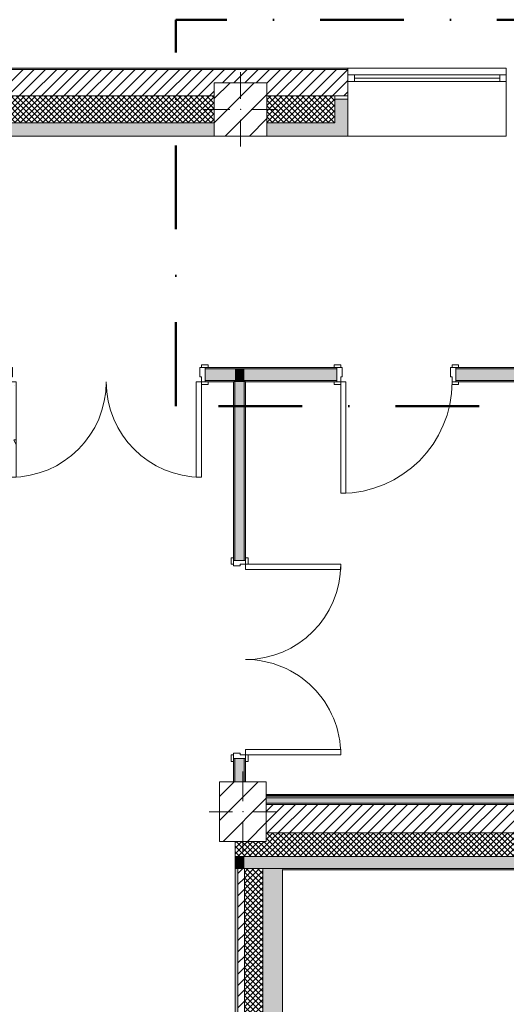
# Model space of a CAD drawing. Header units: millimetres. Extents: x -28277 to 305935, y -19284 to 4746.
# Tile 151 of 256: x 154748 to 158436, y -2719 to 4746. Entities that reach past the tile are written whole.
import ezdxf

# ---------------------------------------------------------------- set-up
doc = ezdxf.new("R2010")
doc.units = ezdxf.units.MM
doc.header["$MEASUREMENT"] = 0
doc.linetypes.add('Punto & Rayas', pattern=[1340.555525, 635, -352.777778, 0, -352.777747])
doc.linetypes.add('Wipeout_Contour', pattern=[1000, 0, -1000])
for name, color, linetype, lineweight, true_color in [('01_2D_Ambit_Pluma_Nº__242', 7, 'Continuous', 50, 0xfb0013), ('12_FAÇ_Façana_Pluma_Nº__102', 7, 'Continuous', 5, 0xcccccc), ('12_FAÇ_Façana_Pluma_Nº__174', 7, 'Continuous', 13, 0xe4ad2c), ('12_FAÇ_Façana_Pluma_Nº__176', 7, 'Continuous', 15, 0x93a0c6), ('12_FAÇ_Façana_Pluma_Nº__43', 7, 'Continuous', 5, 0xa4a4a6), ('Nuevo_08_E_Envans secs_Pluma_Nº__102', 7, 'Continuous', 5, 0xcccccc), ('Nuevo_08_E_Envans secs_Pluma_Nº__171', 171, 'Continuous', 13, 0xaaaaff), ('Nuevo_08_E_Envans secs_Pluma_Nº__177', 7, 'Continuous', 15, 0xf7e046), ('Puertas Archicad_Pluma_Nº__3', 7, 'Continuous', 5, 0xa4a4a4), ('Ventanas Archicad_Pluma_Nº__23', 7, 'Continuous', 5, 0xa4a4a6), ('Ventanas Archicad_Pluma_Nº__3', 7, 'Continuous', 5, 0xa4a4a4), ('Ventanas Archicad_Pluma_Nº__43', 7, 'Continuous', 5, 0xa4a4a6)]:
    doc.layers.add(name, color=color, linetype=linetype, lineweight=lineweight, true_color=true_color)
for name, color, linetype in [('10_ESTR_Pilars', 7, 'Continuous'), ('12_FAÇ_Façana', 7, 'Continuous'), ('Nuevo_08_E_Envans secs', 7, 'Continuous'), ('Puertas Archicad', 7, 'Continuous'), ('Ventanas Archicad', 7, 'Continuous')]:
    doc.layers.add(name, color=color, linetype=linetype)
for name, color, linetype, lineweight in [('10_ESTR_Pilars_Pluma_Nº__20', 1, 'Continuous', 5), ('10_ESTR_Pilars_Pluma_Nº__28', 7, 'Continuous', 20), ('10_ESTR_Pilars_Pluma_Nº__42', 8, 'Continuous', 25), ('12_FAÇ_Façana_Pluma_Nº__2', 8, 'Continuous', 5), ('12_FAÇ_Façana_Pluma_Nº__7', 7, 'Continuous', 5), ('Nuevo_08_E_Envans secs_Pluma_Nº__1', 7, 'Continuous', 5), ('Puertas Archicad_Pluma_Nº__1', 7, 'Continuous', 5), ('Puertas Archicad_Pluma_Nº__7', 7, 'Continuous', 5), ('Ventanas Archicad_Pluma_Nº__7', 7, 'Continuous', 5)]:
    doc.layers.add(name, color=color, linetype=linetype, lineweight=lineweight)
pattern_1 = [(45, (184431.643, 0), (-42.42641, 42.42641), [])]
pattern_2 = [(45, (184431.643, 0), (-21.213203, 21.213203), []), (135, (184431.643, 0), (21.213203, 21.213203), [])]
pattern_3 = [(0, (0, 0), (0, 1558.8), [97.5, -802.5]), (0, (450, 779.4), (0, 1558.8), [97.5, -802.5]), (60, (0, 0), (-1350, 779.4), [97.5, -802.5]), (60, (900, 0), (-1350, 779.4), [97.5, -802.5]), (120, (97.5, 0), (1350, 779.4), [97.5, -802.5]), (120, (997.5, 0), (1350, 779.4), [97.5, -802.5]), (0, (0, 150), (0, 300), [0, -300, 0, -450]), (45, (150, 150), (-212.13, 212.13), [0, -225, 0, -375])]
pattern_4 = [(45, (184431.64, 0), (-367.6955, 367.6955), [390, -130]), (45, (184431.64, 367.7), (-367.6955, 367.6955), [390, -130])]
pattern_5 = [(45, (184431.64, 0), (-91.9239, 91.9239), [])]

# ---------------------------------------------------------------- blocks, each defined once
blk = doc.blocks.new('Ventana Vertical Multi-Faja 27_4')
at = {"layer": 'Ventanas Archicad_Pluma_Nº__23', "color": 253, "linetype": 'Continuous', "lineweight": 5, "true_color": 0xa4a4a6}
for p, q in [((-600, 0), (-550, 0)), ((-550, 0), (-550, -50)), ((550, -50), (550, 0)), ((550, 0), (600, 0)), ((-550, -50), (-600, -50)), ((600, -50), (550, -50))]:
    blk.add_line(p, q, dxfattribs=at)
at = {"layer": 'Ventanas Archicad_Pluma_Nº__3', "color": 253, "linetype": 'Continuous', "lineweight": 5, "true_color": 0xa4a4a4}
for p, q in [((-600, 50), (600, 50)), ((-550, 0), (550, 0)), ((-550, -25), (550, -25)), ((550, -50), (-550, -50)), ((-600, -465), (600, -465))]:
    blk.add_line(p, q, dxfattribs=at)
at = {"layer": 'Ventanas Archicad_Pluma_Nº__43', "color": 253, "linetype": 'Continuous', "lineweight": 5, "true_color": 0xa4a4a6}
for p, q in [((-600, -160), (-600, -185)), ((600, -160), (600, -185))]:
    blk.add_line(p, q, dxfattribs=at)
at = {"layer": 'Ventanas Archicad_Pluma_Nº__7', "color": 7, "linetype": 'Continuous', "lineweight": 5}
for p, q in [((-600, 50), (-600, 40)), ((-600, 40), (-600, 0)), ((-600, 0), (-600, -50)), ((-600, 0), (-600, -50)), ((600, 50), (600, 40)), ((600, 40), (600, 0)), ((600, 0), (600, -50)), ((600, 0), (600, -50)), ((-600, -50), (-600, -160)), ((600, -50), (600, -160)), ((-600, -185), (-600, -365)), ((-600, -185), (-600, -365)), ((600, -185), (600, -365)), ((600, -185), (600, -365)), ((-600, -365), (-600, -465)), ((-600, -365), (-600, -465)), ((600, -365), (600, -465)), ((600, -365), (600, -465))]:
    blk.add_line(p, q, dxfattribs=at)
blk = doc.blocks.new('Muro_37_7', base_point=(196314.3, 4378.5))
at = {"layer": '12_FAÇ_Façana', "linetype": 'Continuous', "lineweight": 0, "true_color": 0x000000}
h = blk.add_hatch(dxfattribs=at)
h.set_pattern_fill('Yeso_0007', color=18, style=0, pattern_type=2)
h.set_pattern_definition([(0, (184431.64, 0), (0, 150), [0, -150])])
h.paths.add_polyline_path([(157236.2, 4168.5), (157136.2, 4168.5), (157136.2, 4143.5), (157236.2, 4143.5)])
at = {"layer": '12_FAÇ_Façana_Pluma_Nº__102', "linetype": 'Continuous', "lineweight": 0, "true_color": 0xe5e5e5}
for points in [[(157136.2, 3963.5), (157236.2, 3863.5), (157236.2, 4143.5), (157136.2, 4143.5)], [(156221.9, 3963.5), (143464, 3963.5), (143464, 3863.5), (156221.9, 3863.5)], [(156621.9, 3863.5), (157236.2, 3863.5), (157136.2, 3963.5), (156621.9, 3963.5)]]:
    blk.add_hatch(color=254, dxfattribs=at).paths.add_polyline_path(points)
at = {"layer": '12_FAÇ_Façana_Pluma_Nº__174', "linetype": 'Continuous', "lineweight": 13, "true_color": 0xe4ad2c}
h = blk.add_hatch(dxfattribs=at)
h.set_pattern_fill('SATE_Aislamiento_0007', color=42, style=0, pattern_type=2)
h.set_pattern_definition(pattern_2)
h.paths.add_polyline_path([(143464, 3963.5), (156221.9, 3963.5), (156221.9, 4168.5), (143464, 4168.5)])
h = blk.add_hatch(dxfattribs=at)
h.set_pattern_fill('SATE_Aislamiento_0007', color=42, style=0, pattern_type=2)
h.set_pattern_definition(pattern_2)
h.paths.add_polyline_path([(156621.9, 4168.5), (156621.9, 3963.5), (157136.2, 3963.5), (157136.2, 4143.5), (157136.2, 4168.5)])
at = {"layer": '12_FAÇ_Façana_Pluma_Nº__176', "linetype": 'Continuous', "lineweight": 0, "true_color": 0x495063}
blk.add_hatch(color=251, dxfattribs=at).paths.add_polyline_path([(143464, 4378.5), (143464, 4368.5), (157236.2, 4368.5), (157236.2, 4378.5)])
at = {"layer": '12_FAÇ_Façana_Pluma_Nº__2', "linetype": 'Continuous', "lineweight": 5}
h = blk.add_hatch(dxfattribs=at)
h.set_pattern_fill('Ceramic_0007', color=8, style=0, pattern_type=2)
h.set_pattern_definition(pattern_1)
h.paths.add_polyline_path([(143464, 4168.5), (156221.9, 4168.5), (156221.9, 4268), (156621.9, 4268), (156621.9, 4168.5), (157236.2, 4168.5), (157236.2, 4368.5), (143464, 4368.5)])
at = {"layer": '12_FAÇ_Façana_Pluma_Nº__43', "color": 253, "linetype": 'Continuous', "lineweight": 5, "true_color": 0xa4a4a6}
for p, q in [((157136.2, 4168.5), (157236.2, 4168.5)), ((157136.2, 4143.5), (157136.2, 4168.5)), ((157236.2, 4143.5), (157136.2, 4143.5)), ((157236.2, 4168.5), (157236.2, 4143.5))]:
    blk.add_line(p, q, dxfattribs=at)
at = {"layer": '12_FAÇ_Façana_Pluma_Nº__7', "color": 7, "linetype": 'Continuous', "lineweight": 5}
for p, q in [((157236.2, 4368.5), (143464, 4368.5)), ((157236.2, 4378.5), (157236.2, 4368.5)), ((157236.2, 4368.5), (157236.2, 4328.5)), ((157236.2, 4328.5), (157236.2, 4278.5)), ((157236.2, 4278.5), (157236.2, 4168.5)), ((156221.9, 4168.5), (143464, 4168.5)), ((157136.2, 4168.5), (156621.9, 4168.5)), ((157136.2, 3963.5), (157136.2, 4143.5)), ((157236.2, 4143.5), (157236.2, 3963.5)), ((157236.2, 4143.5), (157236.2, 3963.5)), ((143464, 3963.5), (156221.9, 3963.5)), ((156621.9, 3963.5), (157136.2, 3963.5)), ((157236.2, 3963.5), (157236.2, 3863.5)), ((157236.2, 3963.5), (157236.2, 3863.5))]:
    blk.add_line(p, q, dxfattribs=at)
at = {"layer": '12_FAÇ_Façana_Pluma_Nº__7', "color": 7, "linetype": 'Continuous', "lineweight": 5, "flags": 128}
for points in [[(157236.2, 4378.5), (143464, 4378.5)], [(143464, 3863.5), (156221.9, 3863.5)], [(156621.9, 3863.5), (157236.2, 3863.5)]]:
    blk.add_lwpolyline(points, dxfattribs=at)
at = {"layer": 'Ventanas Archicad', "color": 253, "linetype": 'Continuous', "lineweight": 5, "true_color": 0xa4a4a6, "zscale": 1000}
blk.add_blockref('Ventana Vertical Multi-Faja 27_4', (157836.2, 4328.5), dxfattribs=at)
blk = doc.blocks.new('Muro_38_7', base_point=(156380.8, -1194))
at = {"layer": '12_FAÇ_Façana_Pluma_Nº__102', "linetype": 'Continuous', "lineweight": 0, "true_color": 0xe5e5e5}
for points in [[(156380.8, -1599), (156380.8, -1689), (156400.8, -1689), (156400.8, -1599)], [(156400.8, -1599), (156400.8, -1689), (156450.8, -1689), (156450.8, -1599)], [(156450.8, -1599), (156450.8, -1689), (156590.8, -1689), (156590.8, -1599)], [(156590.8, -1599), (156590.8, -1689), (156733.7, -1689), (156669.5, -1599)], [(156733.7, -1689), (159065.2, -1689), (159065.2, -1599), (156669.5, -1599)], [(156740.8, -1699), (159065.2, -1699), (159065.2, -1689), (156740.8, -1689)]]:
    blk.add_hatch(color=254, dxfattribs=at).paths.add_polyline_path(points)
at = {"layer": '12_FAÇ_Façana_Pluma_Nº__174', "linetype": 'Continuous', "lineweight": 13, "true_color": 0xe4ad2c}
h = blk.add_hatch(dxfattribs=at)
h.set_pattern_fill('SATE_Aislamiento_0007', color=42, style=0, pattern_type=2)
h.set_pattern_definition(pattern_2)
h.paths.add_polyline_path([(156400.8, -1484), (156380.8, -1484), (156380.8, -1599), (156400.8, -1599)])
h = blk.add_hatch(dxfattribs=at)
h.set_pattern_fill('SATE_Aislamiento_0007', color=42, style=0, pattern_type=2)
h.set_pattern_definition(pattern_2)
h.paths.add_polyline_path([(156450.8, -1484), (156400.8, -1484), (156400.8, -1599), (156450.8, -1599)])
h = blk.add_hatch(dxfattribs=at)
h.set_pattern_fill('SATE_Aislamiento_0007', color=42, style=0, pattern_type=2)
h.set_pattern_definition(pattern_2)
h.paths.add_polyline_path([(156450.8, -1599), (156590.8, -1599), (156590.8, -1488.6), (156587.5, -1484), (156450.8, -1484)])
h = blk.add_hatch(dxfattribs=at)
h.set_pattern_fill('SATE_Aislamiento_0007', color=42, style=0, pattern_type=2)
h.set_pattern_definition(pattern_2)
h.paths.add_polyline_path([(156616.7, -1484), (156587.5, -1484), (156669.5, -1599), (159065.2, -1599), (159065.2, -1419), (156616.7, -1419)])
h = blk.add_hatch(dxfattribs=at)
h.set_pattern_fill('SATE_Aislamiento_0007', color=42, style=0, pattern_type=2)
h.set_pattern_definition(pattern_2)
h.paths.add_polyline_path([(156669.5, -1599), (156590.8, -1488.6), (156590.8, -1599)])
at = {"layer": '12_FAÇ_Façana_Pluma_Nº__176', "linetype": 'Continuous', "lineweight": 0, "true_color": 0x495063}
blk.add_hatch(color=251, dxfattribs=at).paths.add_polyline_path([(159065.2, -1194), (156616.7, -1194), (156616.7, -1204), (159065.2, -1204)])
at = {"layer": '12_FAÇ_Façana_Pluma_Nº__2', "linetype": 'Continuous', "lineweight": 5}
h = blk.add_hatch(dxfattribs=at)
h.set_pattern_fill('Ceramic_0007', color=8, style=0, pattern_type=2)
h.set_pattern_definition(pattern_1)
h.paths.add_polyline_path([(156616.7, -1419), (159065.2, -1419), (159065.2, -1204), (156616.7, -1204)])
at = {"layer": '12_FAÇ_Façana_Pluma_Nº__7', "color": 7, "linetype": 'Continuous', "lineweight": 5}
for p, q in [((159065.2, -1204), (156616.7, -1204)), ((156616.7, -1419), (159065.2, -1419)), ((156400.8, -1599), (156380.8, -1599)), ((156450.8, -1599), (156400.8, -1599)), ((156590.8, -1599), (156450.8, -1599)), ((156669.5, -1599), (156590.8, -1599)), ((156669.5, -1599), (159065.2, -1599)), ((156400.8, -1689), (156380.8, -1689)), ((156450.8, -1689), (156400.8, -1689)), ((156590.8, -1689), (156450.8, -1689)), ((156733.7, -1689), (156590.8, -1689)), ((156733.7, -1689), (159065.2, -1689))]:
    blk.add_line(p, q, dxfattribs=at)
at = {"layer": '12_FAÇ_Façana_Pluma_Nº__7', "color": 7, "linetype": 'Continuous', "lineweight": 5, "flags": 128}
for points in [[(159065.2, -1194), (156616.7, -1194)], [(159065.2, -1204), (159065.2, -1194)], [(159065.2, -1419), (159065.2, -1204)], [(156380.8, -1484), (156380.8, -1599)], [(159065.2, -1599), (159065.2, -1419)], [(156380.8, -1599), (156380.8, -1689)], [(159065.2, -1689), (159065.2, -1599)], [(156740.8, -1699), (159065.2, -1699)], [(159065.2, -1699), (159065.2, -1689)]]:
    blk.add_lwpolyline(points, dxfattribs=at)
blk = doc.blocks.new('Muro_70_7', base_point=(156380.8, -9965))
at = {"layer": '12_FAÇ_Façana_Pluma_Nº__102', "linetype": 'Continuous', "lineweight": 0, "true_color": 0xe5e5e5}
for points in [[(156590.8, -1699), (156740.8, -1699), (156733.7, -1689), (156590.8, -1689)], [(156740.8, -1699), (156590.8, -1699), (156590.8, -6834), (156613.8, -6834), (156613.8, -7234), (156590.8, -7234), (156590.8, -9965), (156740.8, -9965)], [(156733.7, -1689), (156740.8, -1699), (156740.8, -1689)]]:
    blk.add_hatch(color=254, dxfattribs=at).paths.add_polyline_path(points)
at = {"layer": '12_FAÇ_Façana_Pluma_Nº__174', "linetype": 'Continuous', "lineweight": 13, "true_color": 0xe4ad2c}
h = blk.add_hatch(dxfattribs=at)
h.set_pattern_fill('SATE_Aislamiento_0007', color=42, style=0, pattern_type=2)
h.set_pattern_definition(pattern_2)
h.paths.add_polyline_path([(156590.8, -1689), (156450.8, -1689), (156450.8, -6834), (156590.8, -6834)])
at = {"layer": '12_FAÇ_Façana_Pluma_Nº__176', "linetype": 'Continuous', "lineweight": 0, "true_color": 0x495063}
blk.add_hatch(color=251, dxfattribs=at).paths.add_polyline_path([(156400.8, -1689), (156380.8, -1689), (156380.8, -6834), (156400.8, -6834)])
at = {"layer": '12_FAÇ_Façana_Pluma_Nº__2', "linetype": 'Continuous', "lineweight": 5}
h = blk.add_hatch(dxfattribs=at)
h.set_pattern_fill('Ceramic_0007', color=8, style=0, pattern_type=2)
h.set_pattern_definition(pattern_1)
h.paths.add_polyline_path([(156450.8, -1689), (156400.8, -1689), (156400.8, -6834), (156450.8, -6834)])
at = {"layer": '12_FAÇ_Façana_Pluma_Nº__7', "color": 7, "linetype": 'Continuous', "lineweight": 5}
for p, q in [((156400.8, -1689), (156380.8, -1689)), ((156400.8, -1689), (156400.8, -6834)), ((156450.8, -1689), (156400.8, -1689)), ((156450.8, -1689), (156450.8, -6834)), ((156590.8, -1689), (156450.8, -1689)), ((156590.8, -1689), (156590.8, -1699)), ((156733.7, -1689), (156590.8, -1689)), ((156590.8, -1699), (156590.8, -6834))]:
    blk.add_line(p, q, dxfattribs=at)
at = {"layer": '12_FAÇ_Façana_Pluma_Nº__7', "color": 7, "linetype": 'Continuous', "lineweight": 5, "flags": 128}
for points in [[(156380.8, -1689), (156380.8, -6834)], [(156740.8, -9965), (156740.8, -1699)]]:
    blk.add_lwpolyline(points, dxfattribs=at)
blk = doc.blocks.new('Puerta Doble 27')
at = {"layer": 'Puertas Archicad', "linetype": 'Continuous', "lineweight": 0, "true_color": 0xffffff}
h = blk.add_hatch(dxfattribs=at)
h.set_pattern_fill('Hormigón_en_Masa_0007', style=0, pattern_type=2)
h.set_pattern_definition(pattern_3)
h.paths.add_polyline_path([(-722, 722), (-722, 0), (-682, 0), (-682, 722)])
h = blk.add_hatch(dxfattribs=at)
h.set_pattern_fill('Hormigón_en_Masa_0007', style=0, pattern_type=2)
h.set_pattern_definition(pattern_3)
h.paths.add_polyline_path([(722, 722), (682, 722), (682, 0), (722, 0)])
h = blk.add_hatch(dxfattribs=at)
h.set_pattern_fill('Hormigón_en_Masa_0007', style=0, pattern_type=2)
h.set_pattern_definition(pattern_3)
h.paths.add_polyline_path([(-722, 0), (-722, 19), (-772, 19), (-772, 0)])
h = blk.add_hatch(dxfattribs=at)
h.set_pattern_fill('Hormigón_en_Masa_0007', style=0, pattern_type=2)
h.set_pattern_definition(pattern_3)
h.paths.add_polyline_path([(722, 19), (722, 0), (772, 0), (772, 19)])
h = blk.add_hatch(dxfattribs=at)
h.set_pattern_fill('Hormigón_en_Masa_0007', style=0, pattern_type=2)
h.set_pattern_definition(pattern_3)
h.paths.add_polyline_path([(-722, -109), (-722, -90), (-772, -90), (-772, -109)])
h = blk.add_hatch(dxfattribs=at)
h.set_pattern_fill('Hormigón_en_Masa_0007', style=0, pattern_type=2)
h.set_pattern_definition(pattern_3)
h.paths.add_polyline_path([(722, -90), (722, -109), (772, -109), (772, -90)])
at = {"layer": 'Puertas Archicad_Pluma_Nº__1', "color": 7, "linetype": 'Continuous', "lineweight": 5}
for p, q in [((-722, 722), (-722, 0)), ((-682, 722), (-722, 722)), ((-682, 0), (-682, 722)), ((682, 0), (682, 722)), ((682, 722), (722, 722)), ((722, 722), (722, 0)), ((-722, 0), (-750, 0)), ((-750, 0), (-750, -90)), ((-722, -40), (-722, 0)), ((-722, 0), (-682, 0)), ((722, 0), (682, 0)), ((750, 0), (722, 0)), ((722, 0), (722, -40)), ((750, -90), (750, 0)), ((-710, -40), (-722, -40)), ((-710, -90), (-710, -40)), ((722, -40), (710, -40)), ((710, -40), (710, -90)), ((-750, -90), (-710, -90)), ((710, -90), (750, -90))]:
    blk.add_line(p, q, dxfattribs=at)
at = {"layer": 'Puertas Archicad_Pluma_Nº__3', "color": 253, "linetype": 'Continuous', "lineweight": 5, "true_color": 0xa4a4a4}
for p, q in [((-772, 0), (-772, 19)), ((-772, 19), (-722, 19)), ((-722, 0), (-772, 0)), ((-722, 19), (-722, 0)), ((722, 19), (772, 19)), ((722, 0), (722, 19)), ((772, 0), (722, 0)), ((772, 19), (772, 0)), ((-772, -109), (-772, -90)), ((-772, -90), (-722, -90)), ((-722, -109), (-772, -109)), ((-722, -90), (-722, -109)), ((722, -90), (772, -90)), ((722, -109), (722, -90)), ((772, -109), (722, -109)), ((772, -90), (772, -109))]:
    blk.add_line(p, q, dxfattribs=at)
for centre, start, end in [((-722, 0), 0, 90), ((722, 0), 90, 180)]:
    blk.add_arc(centre, 722, start, end, dxfattribs=at)
at = {"layer": 'Puertas Archicad_Pluma_Nº__7', "color": 7, "linetype": 'Continuous', "lineweight": 5}
for p, q in [((-750, 0), (-772, 0)), ((-750, 0), (-772, 0)), ((-750, 0), (-750, -10)), ((-750, 0), (-750, -10)), ((750, 0), (750, -10)), ((750, 0), (750, -10)), ((750, 0), (772, 0)), ((750, 0), (772, 0)), ((-750, -10), (-750, -80)), ((-750, -10), (-750, -80)), ((750, -10), (750, -80)), ((750, -10), (750, -80)), ((-750, -90), (-772, -90)), ((-750, -90), (-772, -90)), ((-750, -80), (-750, -90)), ((-750, -80), (-750, -90)), ((750, -80), (750, -90)), ((750, -80), (750, -90)), ((750, -90), (772, -90)), ((750, -90), (772, -90))]:
    blk.add_line(p, q, dxfattribs=at)
blk = doc.blocks.new('Muro_95_7', base_point=(156459.8, -1194))
at = {"layer": '12_FAÇ_Façana_Pluma_Nº__102', "linetype": 'Continuous', "lineweight": 0, "true_color": 0xe5e5e5}
for points in [[(156379.8, 1999.6), (156449.8, 1999.6), (156449.8, 2009.6), (156379.8, 2009.6)], [(156379.8, 1999.6), (156379.8, 645.4), (156449.8, 645.4), (156449.8, 1999.6)], [(156449.8, -854.6), (156379.8, -854.6), (156379.8, -1033), (156449.8, -1033)]]:
    blk.add_hatch(color=254, dxfattribs=at).paths.add_polyline_path(points)
at = {"layer": '12_FAÇ_Façana_Pluma_Nº__176', "linetype": 'Continuous', "lineweight": 0, "true_color": 0x495063}
for points in [[(156379.8, 1999.6), (156369.8, 1999.6), (156369.8, 645.4), (156379.8, 645.4)], [(156449.8, 645.4), (156459.8, 645.4), (156459.8, 1999.6), (156449.8, 1999.6)], [(156369.8, -1033), (156379.8, -1033), (156379.8, -854.6), (156369.8, -854.6)], [(156449.8, -854.6), (156449.8, -1033), (156459.8, -1033), (156459.8, -854.6)]]:
    blk.add_hatch(color=251, dxfattribs=at).paths.add_polyline_path(points)
at = {"layer": '12_FAÇ_Façana_Pluma_Nº__7', "color": 7, "linetype": 'Continuous', "lineweight": 5}
for p, q in [((156379.8, 2009.6), (156379.8, 1999.6)), ((156379.8, 1999.6), (156379.8, 645.4)), ((156449.8, 1999.6), (156449.8, 2009.6)), ((156449.8, 645.4), (156449.8, 1999.6)), ((156369.8, 645.4), (156369.8, 667.4)), ((156379.8, 645.4), (156369.8, 645.4)), ((156449.8, 645.4), (156379.8, 645.4)), ((156459.8, 645.4), (156449.8, 645.4)), ((156459.8, 645.4), (156459.8, 667.4)), ((156369.8, -854.6), (156369.8, -876.6)), ((156379.8, -854.6), (156369.8, -854.6)), ((156379.8, -854.6), (156379.8, -1033)), ((156449.8, -854.6), (156379.8, -854.6)), ((156449.8, -1033), (156449.8, -854.6)), ((156459.8, -854.6), (156449.8, -854.6)), ((156459.8, -854.6), (156459.8, -876.6))]:
    blk.add_line(p, q, dxfattribs=at)
at = {"layer": '12_FAÇ_Façana_Pluma_Nº__7', "color": 7, "linetype": 'Continuous', "lineweight": 5, "flags": 128}
for points in [[(156369.8, 1999.6), (156369.8, 645.4)], [(156459.8, 645.4), (156459.8, 1999.6)], [(156369.8, -854.6), (156369.8, -1033)], [(156459.8, -1033), (156459.8, -854.6)]]:
    blk.add_lwpolyline(points, dxfattribs=at)
at = {"layer": 'Puertas Archicad', "color": 253, "linetype": 'Continuous', "lineweight": 5, "true_color": 0xa4a4a6, "xscale": -1, "zscale": 1000, "rotation": 270.0000000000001}
blk.add_blockref('Puerta Doble 27', (156459.8, -104.6), dxfattribs=at)
blk = doc.blocks.new('Puerta 27_11')
at = {"layer": 'Puertas Archicad_Pluma_Nº__1', "color": 7, "linetype": 'Continuous', "lineweight": 5}
for p, q in [((382, 0), (382, 844)), ((382, 844), (422, 844)), ((422, 844), (422, 0)), ((-472, 0), (-472, 19)), ((-472, 19), (-422, 19)), ((-422, 0), (-472, 0)), ((-422, 0), (-450, 0)), ((-450, 0), (-450, -110)), ((-422, 19), (-422, 0)), ((-422, -40), (-422, 0)), ((422, 0), (382, 0)), ((422, 19), (472, 19)), ((422, 0), (422, 19)), ((472, 0), (422, 0)), ((450, 0), (422, 0)), ((422, 0), (422, -40)), ((450, -110), (450, 0)), ((472, 19), (472, 0)), ((-410, -40), (-422, -40)), ((-410, -110), (-410, -40)), ((422, -40), (410, -40)), ((410, -40), (410, -110)), ((-472, -129), (-472, -110)), ((-472, -110), (-422, -110)), ((-422, -129), (-472, -129)), ((-450, -110), (-410, -110)), ((-422, -110), (-422, -129)), ((410, -110), (450, -110)), ((422, -110), (472, -110)), ((422, -129), (422, -110)), ((472, -129), (422, -129)), ((472, -110), (472, -129))]:
    blk.add_line(p, q, dxfattribs=at)
at = {"layer": 'Puertas Archicad_Pluma_Nº__3', "color": 253, "linetype": 'Continuous', "lineweight": 5, "true_color": 0xa4a4a4}
blk.add_arc((422, 0), 844, 90, 180, dxfattribs=at)
at = {"layer": 'Puertas Archicad_Pluma_Nº__7', "color": 7, "linetype": 'Continuous', "lineweight": 5}
for p, q in [((-450, 0), (-472, 0)), ((-450, 0), (-472, 0)), ((-450, 0), (-450, -10)), ((-450, 0), (-450, -10)), ((450, 0), (450, -10)), ((450, 0), (450, -10)), ((450, 0), (472, 0)), ((450, 0), (472, 0)), ((-450, -10), (-450, -100)), ((-450, -10), (-450, -100)), ((450, -10), (450, -100)), ((450, -10), (450, -100)), ((-450, -110), (-472, -110)), ((-450, -110), (-472, -110)), ((-450, -100), (-450, -110)), ((-450, -100), (-450, -110)), ((450, -100), (450, -110)), ((450, -100), (450, -110)), ((450, -110), (472, -110)), ((450, -110), (472, -110))]:
    blk.add_line(p, q, dxfattribs=at)
blk = doc.blocks.new('Puerta Doble 27_4')
at = {"layer": 'Puertas Archicad', "linetype": 'Continuous', "lineweight": 0, "true_color": 0xffffff}
h = blk.add_hatch(dxfattribs=at)
h.set_pattern_fill('Hormigón_en_Masa_0007', style=0, pattern_type=2)
h.set_pattern_definition(pattern_3)
h.paths.add_polyline_path([(-722, 722), (-722, 0), (-682, 0), (-682, 722)])
h = blk.add_hatch(dxfattribs=at)
h.set_pattern_fill('Hormigón_en_Masa_0007', style=0, pattern_type=2)
h.set_pattern_definition(pattern_3)
h.paths.add_polyline_path([(722, 722), (682, 722), (682, 0), (722, 0)])
h = blk.add_hatch(dxfattribs=at)
h.set_pattern_fill('Hormigón_en_Masa_0007', style=0, pattern_type=2)
h.set_pattern_definition(pattern_3)
h.paths.add_polyline_path([(-722, 0), (-722, 19), (-772, 19), (-772, 0)])
h = blk.add_hatch(dxfattribs=at)
h.set_pattern_fill('Hormigón_en_Masa_0007', style=0, pattern_type=2)
h.set_pattern_definition(pattern_3)
h.paths.add_polyline_path([(722, 19), (722, 0), (772, 0), (772, 19)])
h = blk.add_hatch(dxfattribs=at)
h.set_pattern_fill('Hormigón_en_Masa_0007', style=0, pattern_type=2)
h.set_pattern_definition(pattern_3)
h.paths.add_polyline_path([(-722, -129), (-722, -110), (-772, -110), (-772, -129)])
h = blk.add_hatch(dxfattribs=at)
h.set_pattern_fill('Hormigón_en_Masa_0007', style=0, pattern_type=2)
h.set_pattern_definition(pattern_3)
h.paths.add_polyline_path([(722, -110), (722, -129), (772, -129), (772, -110)])
at = {"layer": 'Puertas Archicad_Pluma_Nº__1', "color": 7, "linetype": 'Continuous', "lineweight": 5}
for p, q in [((-722, 722), (-722, 0)), ((-682, 722), (-722, 722)), ((-682, 0), (-682, 722)), ((682, 0), (682, 722)), ((682, 722), (722, 722)), ((722, 722), (722, 0)), ((-722, 0), (-750, 0)), ((-750, 0), (-750, -110)), ((-722, -40), (-722, 0)), ((-722, 0), (-682, 0)), ((722, 0), (682, 0)), ((750, 0), (722, 0)), ((722, 0), (722, -40)), ((750, -110), (750, 0)), ((-710, -40), (-722, -40)), ((-710, -110), (-710, -40)), ((722, -40), (710, -40)), ((710, -40), (710, -110)), ((-750, -110), (-710, -110)), ((710, -110), (750, -110))]:
    blk.add_line(p, q, dxfattribs=at)
at = {"layer": 'Puertas Archicad_Pluma_Nº__3', "color": 253, "linetype": 'Continuous', "lineweight": 5, "true_color": 0xa4a4a4}
for p, q in [((-772, 0), (-772, 19)), ((-772, 19), (-722, 19)), ((-722, 0), (-772, 0)), ((-722, 19), (-722, 0)), ((722, 19), (772, 19)), ((722, 0), (722, 19)), ((772, 0), (722, 0)), ((772, 19), (772, 0)), ((-772, -129), (-772, -110)), ((-772, -110), (-722, -110)), ((-722, -129), (-772, -129)), ((-722, -110), (-722, -129)), ((722, -110), (772, -110)), ((722, -129), (722, -110)), ((772, -129), (722, -129)), ((772, -110), (772, -129))]:
    blk.add_line(p, q, dxfattribs=at)
for centre, start, end in [((-722, 0), 0, 90), ((722, 0), 90, 180)]:
    blk.add_arc(centre, 722, start, end, dxfattribs=at)
at = {"layer": 'Puertas Archicad_Pluma_Nº__7', "color": 7, "linetype": 'Continuous', "lineweight": 5}
for p, q in [((-750, 0), (-772, 0)), ((-750, 0), (-772, 0)), ((-750, 0), (-750, -10)), ((-750, 0), (-750, -10)), ((750, 0), (750, -10)), ((750, 0), (750, -10)), ((750, 0), (772, 0)), ((750, 0), (772, 0)), ((-750, -10), (-750, -100)), ((-750, -10), (-750, -100)), ((750, -10), (750, -100)), ((750, -10), (750, -100)), ((-750, -110), (-772, -110)), ((-750, -110), (-772, -110)), ((-750, -100), (-750, -110)), ((-750, -100), (-750, -110)), ((750, -100), (750, -110)), ((750, -100), (750, -110)), ((750, -110), (772, -110)), ((750, -110), (772, -110))]:
    blk.add_line(p, q, dxfattribs=at)
blk = doc.blocks.new('Muro_116_7', base_point=(161403.2, 1999.6))
at = {"layer": '12_FAÇ_Façana_Pluma_Nº__102', "linetype": 'Continuous', "lineweight": 0, "true_color": 0xe5e5e5}
for points in [[(156154.2, 2009.6), (156379.8, 2009.6), (156379.8, 2099.6), (156154.2, 2099.6)], [(156379.8, 2009.6), (156449.8, 2009.6), (156449.8, 2099.6), (156379.8, 2099.6)], [(156449.8, 2009.6), (157152.9, 2009.6), (157152.9, 2099.6), (156449.8, 2099.6)], [(158052.9, 2009.6), (161321.4, 2009.6), (161323.2, 2011.8), (161323.2, 2099.6), (158052.9, 2099.6)]]:
    blk.add_hatch(color=254, dxfattribs=at).paths.add_polyline_path(points)
at = {"layer": '12_FAÇ_Façana_Pluma_Nº__176', "linetype": 'Continuous', "lineweight": 0, "true_color": 0x495063}
for points in [[(156154.2, 2109.6), (156154.2, 2099.6), (157152.9, 2099.6), (157152.9, 2109.6)], [(158052.9, 2109.6), (158052.9, 2099.6), (161393.2, 2099.6), (161393.2, 2109.6)], [(156369.8, 2009.6), (156154.2, 2009.6), (156154.2, 1999.6), (156369.8, 1999.6)], [(156369.8, 1999.6), (156379.8, 1999.6), (156379.8, 2009.6), (156369.8, 2009.6)], [(156449.8, 1999.6), (156459.8, 1999.6), (156459.8, 2009.6), (156449.8, 2009.6)], [(157152.9, 2009.6), (156459.8, 2009.6), (156459.8, 1999.6), (157152.9, 1999.6)], [(161313.2, 2009.6), (158052.9, 2009.6), (158052.9, 1999.6), (161313.2, 1999.6)]]:
    blk.add_hatch(color=251, dxfattribs=at).paths.add_polyline_path(points)
at = {"layer": '12_FAÇ_Façana_Pluma_Nº__7', "color": 7, "linetype": 'Continuous', "lineweight": 5}
for p, q in [((156154.2, 2109.6), (156176.2, 2109.6)), ((156154.2, 2099.6), (156154.2, 2109.6)), ((156379.8, 2099.6), (156154.2, 2099.6)), ((156154.2, 2009.6), (156154.2, 2099.6)), ((156449.8, 2099.6), (156379.8, 2099.6)), ((157152.9, 2099.6), (156449.8, 2099.6)), ((157152.9, 2109.6), (157130.9, 2109.6)), ((157152.9, 2099.6), (157152.9, 2109.6)), ((157152.9, 2009.6), (157152.9, 2099.6)), ((158052.9, 2109.6), (158074.9, 2109.6)), ((158052.9, 2099.6), (158052.9, 2109.6)), ((161323.2, 2099.6), (158052.9, 2099.6)), ((158052.9, 2009.6), (158052.9, 2099.6)), ((156154.2, 2009.6), (156379.8, 2009.6)), ((156154.2, 1999.6), (156154.2, 2009.6)), ((156154.2, 1999.6), (156176.2, 1999.6)), ((156379.8, 2009.6), (156379.8, 1999.6)), ((156449.8, 1999.6), (156449.8, 2009.6)), ((156449.8, 2009.6), (157152.9, 2009.6)), ((157152.9, 1999.6), (157130.9, 1999.6)), ((157152.9, 1999.6), (157152.9, 2009.6)), ((158052.9, 2009.6), (161313.2, 2009.6)), ((158052.9, 1999.6), (158052.9, 2009.6)), ((158052.9, 1999.6), (158074.9, 1999.6))]:
    blk.add_line(p, q, dxfattribs=at)
at = {"layer": '12_FAÇ_Façana_Pluma_Nº__7', "color": 7, "linetype": 'Continuous', "lineweight": 5, "flags": 128}
for points in [[(157152.9, 2109.6), (156154.2, 2109.6)], [(161393.2, 2109.6), (158052.9, 2109.6)], [(156154.2, 1999.6), (156369.8, 1999.6)], [(156459.8, 1999.6), (157152.9, 1999.6)], [(158052.9, 1999.6), (161313.2, 1999.6)]]:
    blk.add_lwpolyline(points, dxfattribs=at)
at = {"layer": 'Puertas Archicad', "color": 253, "linetype": 'Continuous', "lineweight": 5, "true_color": 0xa4a4a6, "zscale": 1000, "rotation": 180}
for name, p in [('Puerta Doble 27_4', (155404.2, 1999.6)), ('Puerta 27_11', (157602.9, 1999.6))]:
    blk.add_blockref(name, p, dxfattribs=at)
blk = doc.blocks.new('*X703', base_point=(184431.6, 0))
at = {"layer": 'Nuevo_08_E_Envans secs_Pluma_Nº__102', "linetype": 'Continuous', "lineweight": 5, "true_color": 0xcccccc}
blk.add_hatch(color=254, dxfattribs=at).paths.add_polyline_path([(159065.2, -1154), (156616.7, -1154), (156616.7, -1194), (159065.2, -1194)])
blk = doc.blocks.new('Muro_193_7', base_point=(156526.8, -1129))
at = {"layer": 'Nuevo_08_E_Envans secs_Pluma_Nº__1', "color": 7, "linetype": 'Continuous', "lineweight": 5, "flags": 128}
blk.add_lwpolyline([(156616.7, -1194), (159065.2, -1194)], dxfattribs=at)
at = {"color": 254, "linetype": 'Wipeout_Contour', "lineweight": 0, "ltscale": 631380.113333}
blk.add_wipeout([(159065.2, -1129), (156616.7, -1129), (156616.7, -1135), (159065.2, -1135)], dxfattribs=at).dxf.layer = 'Nuevo_08_E_Envans secs'
at = {"layer": 'Nuevo_08_E_Envans secs_Pluma_Nº__171', "linetype": 'Continuous', "lineweight": 13, "true_color": 0xaaaaff}
h = blk.add_hatch(dxfattribs=at)
h.set_pattern_fill('Panellat_HPL_0007', color=161, style=0, pattern_type=2)
h.set_pattern_definition(pattern_4)
h.paths.add_polyline_path([(159065.2, -1129), (156616.7, -1129), (156616.7, -1135), (159065.2, -1135)])
at = {"color": 254, "linetype": 'Wipeout_Contour', "lineweight": 0, "ltscale": 631380.561456}
blk.add_wipeout([(159065.2, -1141), (156616.7, -1141), (156616.7, -1154), (159065.2, -1154)], dxfattribs=at).dxf.layer = 'Nuevo_08_E_Envans secs'
at = {"layer": 'Nuevo_08_E_Envans secs_Pluma_Nº__177', "linetype": 'Continuous', "lineweight": 15, "true_color": 0xf7e046}
h = blk.add_hatch(dxfattribs=at)
h.set_pattern_fill('Panellat_HPL_0007', color=53, style=0, pattern_type=2)
h.set_pattern_definition(pattern_4)
h.paths.add_polyline_path([(159065.2, -1141), (156616.7, -1141), (156616.7, -1154), (159065.2, -1154)])
at = {"layer": 'Nuevo_08_E_Envans secs_Pluma_Nº__1', "color": 7, "linetype": 'Continuous', "lineweight": 5}
for p, q in [((159065.2, -1135), (156616.7, -1135)), ((159065.2, -1141), (156616.7, -1141)), ((159065.2, -1154), (156616.7, -1154))]:
    blk.add_line(p, q, dxfattribs=at)
at = {"layer": 'Nuevo_08_E_Envans secs_Pluma_Nº__1', "color": 7, "linetype": 'Continuous', "lineweight": 5, "flags": 128}
for points in [[(159065.2, -1129), (156616.7, -1129)], [(159065.2, -1129), (159065.2, -1135)], [(159065.2, -1135), (159065.2, -1141)], [(159065.2, -1141), (159065.2, -1154)], [(159065.2, -1154), (159065.2, -1194)]]:
    blk.add_lwpolyline(points, dxfattribs=at)
at = {"layer": 'Nuevo_08_E_Envans secs', "color": 7, "lineweight": 20}
blk.add_blockref('*X703', (184431.6, 0), dxfattribs=at)
blk = doc.blocks.new('Pilar_43_7', base_point=(156421.9, 4065.7))
at = {"color": 254, "linetype": 'Wipeout_Contour', "lineweight": 0, "ltscale": 625899.352579}
blk.add_wipeout([(156221.9, 3863.5), (156621.9, 3863.5), (156621.9, 4268), (156221.9, 4268)], dxfattribs=at).dxf.layer = '10_ESTR_Pilars'
at = {"layer": '10_ESTR_Pilars_Pluma_Nº__42', "linetype": 'Continuous', "lineweight": 25}
h = blk.add_hatch(dxfattribs=at)
h.set_pattern_fill('00_GCT_trama_45º_e1_400__03', color=8, style=0, pattern_type=2)
h.set_pattern_definition(pattern_5)
h.paths.add_polyline_path([(156221.9, 3863.5), (156621.9, 3863.5), (156621.9, 4268), (156221.9, 4268)])
at = {"layer": '10_ESTR_Pilars_Pluma_Nº__20', "color": 1, "linetype": 'Continuous', "lineweight": 5}
for p, q in [((156421.9, 4145.7), (156421.9, 4348)), ((156341.9, 4065.7), (156141.9, 4065.7)), ((156501.9, 4065.7), (156701.9, 4065.7)), ((156421.9, 3985.7), (156421.9, 3783.5))]:
    blk.add_line(p, q, dxfattribs=at)
blk.add_point((156421.9, 4065.7), dxfattribs=at)
at = {"layer": '10_ESTR_Pilars_Pluma_Nº__28', "color": 7, "linetype": 'Continuous', "lineweight": 20, "flags": 128}
blk.add_lwpolyline([(156221.9, 3863.5), (156621.9, 3863.5), (156621.9, 4268), (156221.9, 4268)], close=True, dxfattribs=at)
blk = doc.blocks.new('Pilar_44_7', base_point=(156440.2, -1258.5))
at = {"color": 254, "linetype": 'Wipeout_Contour', "lineweight": 0, "ltscale": 625781.848435}
blk.add_wipeout([(156263.7, -1484), (156616.7, -1484), (156616.7, -1033), (156263.7, -1033)], dxfattribs=at).dxf.layer = '10_ESTR_Pilars'
at = {"layer": '10_ESTR_Pilars_Pluma_Nº__42', "linetype": 'Continuous', "lineweight": 25}
h = blk.add_hatch(dxfattribs=at)
h.set_pattern_fill('00_GCT_trama_45º_e1_400__03', color=8, style=0, pattern_type=2)
h.set_pattern_definition(pattern_5)
h.paths.add_polyline_path([(156263.7, -1484), (156616.7, -1484), (156616.7, -1033), (156263.7, -1033)])
at = {"layer": '10_ESTR_Pilars_Pluma_Nº__20', "color": 1, "linetype": 'Continuous', "lineweight": 5}
for p, q in [((156440.2, -1178.5), (156440.2, -953)), ((156360.2, -1258.5), (156183.7, -1258.5)), ((156520.2, -1258.5), (156696.7, -1258.5)), ((156440.2, -1338.5), (156440.2, -1564))]:
    blk.add_line(p, q, dxfattribs=at)
blk.add_point((156440.2, -1258.5), dxfattribs=at)
at = {"layer": '10_ESTR_Pilars_Pluma_Nº__28', "color": 7, "linetype": 'Continuous', "lineweight": 20, "flags": 128}
blk.add_lwpolyline([(156263.7, -1484), (156616.7, -1484), (156616.7, -1033), (156263.7, -1033)], close=True, dxfattribs=at)
blk = doc.blocks.new('Pilar_50_7', base_point=(156421.9, 4065.7))
at = {"color": 254, "linetype": 'Wipeout_Contour', "lineweight": 0, "ltscale": 625899.352579}
blk.add_wipeout([(156221.9, 3863.5), (156621.9, 3863.5), (156621.9, 4268), (156221.9, 4268)], dxfattribs=at).dxf.layer = '10_ESTR_Pilars'
at = {"layer": '10_ESTR_Pilars_Pluma_Nº__42', "linetype": 'Continuous', "lineweight": 25}
h = blk.add_hatch(dxfattribs=at)
h.set_pattern_fill('00_GCT_trama_45º_e1_400__03', color=8, style=0, pattern_type=2)
h.set_pattern_definition(pattern_5)
h.paths.add_polyline_path([(156221.9, 3863.5), (156621.9, 3863.5), (156621.9, 4268), (156221.9, 4268)])
at = {"layer": '10_ESTR_Pilars_Pluma_Nº__20', "color": 1, "linetype": 'Continuous', "lineweight": 5}
for p, q in [((156421.9, 4145.7), (156421.9, 4348)), ((156341.9, 4065.7), (156141.9, 4065.7)), ((156501.9, 4065.7), (156701.9, 4065.7)), ((156421.9, 3985.7), (156421.9, 3783.5))]:
    blk.add_line(p, q, dxfattribs=at)
blk.add_point((156421.9, 4065.7), dxfattribs=at)
at = {"layer": '10_ESTR_Pilars_Pluma_Nº__28', "color": 7, "linetype": 'Continuous', "lineweight": 20, "flags": 128}
blk.add_lwpolyline([(156221.9, 3863.5), (156621.9, 3863.5), (156621.9, 4268), (156221.9, 4268)], close=True, dxfattribs=at)

msp = doc.modelspace()

# ---------------------------------------------------------------- linework, layer by layer
at = {"layer": '01_2D_Ambit_Pluma_Nº__242', "color": 1, "linetype": 'Punto & Rayas', "lineweight": 50, "true_color": 0xfb0013, "flags": 128}
msp.add_lwpolyline([(155931.626, 1816.795), (155931.626, 4745.928), (192311.213, 4745.928), (192311.213, -1396.866), (190905.792, -1396.866), (190905.792, -11392.724), (191347.947, -11392.724), (191347.947, -17756.595), (180499.362, -17756.595), (180499.362, -11834.879), (181983.739, -11834.879), (181983.739, -2249.593), (161120.47, -2249.593), (161120.47, 1816.795)], close=True, dxfattribs=at)

# ---------------------------------------------------------------- block references
at = {"layer": '12_FAÇ_Façana', "color": 7, "lineweight": 20}
for name, p in [('Muro_37_7', (196314.284, 4378.454)), ('Muro_116_7', (161403.225, 1999.555)), ('Muro_95_7', (156459.836, -1193.976)), ('Muro_38_7', (156380.795, -1193.976)), ('Muro_70_7', (156380.795, -9964.976))]:
    msp.add_blockref(name, p, dxfattribs=at)

# ---------------------------------------------------------------- next in the draw order: block references
at = {"layer": '10_ESTR_Pilars', "color": 7, "lineweight": 20}
msp.add_blockref('Pilar_43_7', (156421.878, 4065.732), dxfattribs=at)
at = {"layer": 'Nuevo_08_E_Envans secs', "color": 7, "lineweight": 20}
msp.add_blockref('Muro_193_7', (156526.795, -1128.976), dxfattribs=at)

# ---------------------------------------------------------------- next in the draw order: block references
at = {"layer": '10_ESTR_Pilars', "color": 7, "lineweight": 20}
for name, p in [('Pilar_50_7', (156421.878, 4065.732)), ('Pilar_44_7', (156440.238, -1258.501))]:
    msp.add_blockref(name, p, dxfattribs=at)

doc.saveas('drawing.dxf')
